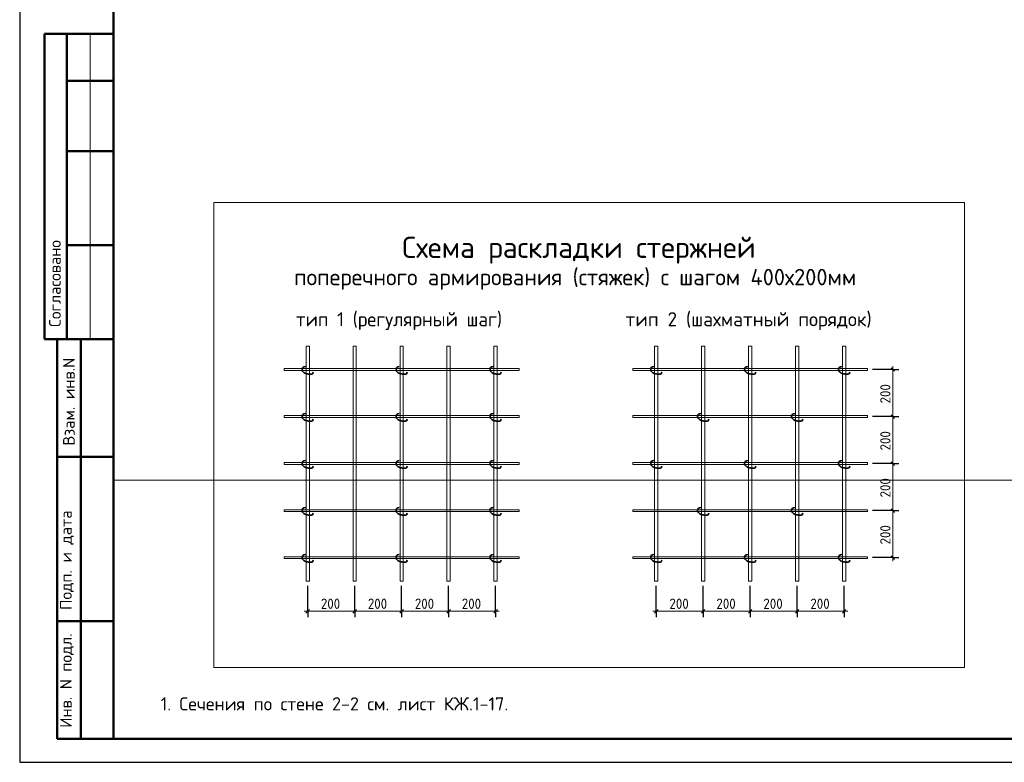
# Model space of a CAD drawing. Header units: millimetres. Extents: x 0 to 42000, y 0 to 29700.
# Tile 1 of 9: x 0 to 20960, y 0 to 15797. Entities that reach past the tile are written whole.
import ezdxf

# ---------------------------------------------------------------- set-up
doc = ezdxf.new("R2010")
doc.units = ezdxf.units.MM
doc.layers.add('Standard', color=7, linetype='Continuous', lineweight=25)
doc.layers.add('Размерная линия_ общее', color=7, linetype='Continuous', lineweight=13)
doc.styles.add('ISOCPEUR', font='txt')

msp = doc.modelspace()

# ---------------------------------------------------------------- linework, layer by layer
at = {"layer": 'Standard', "color": 7, "linetype": 'Continuous', "lineweight": 25, "transparency": 33554687}
msp.add_line((2000, 29200), (2000, 1058), dxfattribs=at)
at = {"layer": 'Standard', "color": 7, "linetype": 'Continuous', "lineweight": 50, "transparency": 33554687}
for p, q in [((6, 15500), (0, 15500)), ((2000, 15500), (527, 15500)), ((527, 15500), (527, 9000)), ((527, 15500), (527, 9000)), ((1000, 15500), (1000, 9000)), ((2000, 14500), (1000, 14500)), ((2000, 13000), (1000, 13000)), ((2000, 11000), (1000, 11000)), ((0, 9000), (6, 9000)), ((527, 9000), (2000, 9000)), ((800, 500), (800, 9000)), ((800, 500), (800, 9000)), ((1300, 500), (1300, 9000)), ((800, 6500), (2000, 6500)), ((800, 3000), (2000, 3000)), ((2000, 500), (800, 500))]:
    msp.add_line(p, q, dxfattribs=at)
at = {"layer": 'Standard', "color": 7, "linetype": 'Continuous', "lineweight": 13, "transparency": 33554687}
for p, q in [((1500, 15500), (1500, 9000)), ((6096, 8854), (6166, 8854)), ((7096, 8854), (7166, 8854)), ((8096, 8854), (8166, 8854)), ((9096, 8854), (9166, 8854)), ((10096, 8854), (10166, 8854)), ((13516, 8854), (13586, 8854)), ((14516, 8854), (14586, 8854)), ((15516, 8854), (15586, 8854)), ((16516, 8854), (16586, 8854)), ((17516, 8854), (17586, 8854))]:
    msp.add_line(p, q, dxfattribs=at)
at = {"layer": 'Standard', "color": 7, "linetype": 'Continuous', "lineweight": 18, "transparency": 33554687}
for p, q in [((5631, 8374), (5631, 8334)), ((13051, 8374), (13051, 8334)), ((5631, 7374), (5631, 7334)), ((13051, 7374), (13051, 7334)), ((5631, 6374), (5631, 6334)), ((13051, 6374), (13051, 6334)), ((5631, 5374), (5631, 5334)), ((13051, 5374), (13051, 5334)), ((5631, 4374), (5631, 4334)), ((13051, 4374), (13051, 4334))]:
    msp.add_line(p, q, dxfattribs=at)
at = {"layer": 'Standard', "color": 7, "linetype": 'Continuous', "lineweight": 25, "transparency": 33554687}
msp.add_lwpolyline([(0, 0), (42000, 0), (42000, 29700), (0, 29700), (0, 0)], close=True, dxfattribs=at)
at = {"layer": 'Standard', "color": 7, "linetype": 'Continuous', "lineweight": 50, "transparency": 33554687}
msp.add_lwpolyline([(2000, 29200), (41500, 29200), (41500, 500), (2000, 500), (2000, 29200)], close=True, dxfattribs=at)
at = {"layer": 'Standard', "color": 7, "linetype": 'Continuous', "lineweight": 13, "transparency": 33554687}
for points in [[(41500, 29200), (2000, 29200), (2000, 6000), (41500, 6000), (41500, 29200)], [(20115, 11911), (4134, 11911), (4134, 2017), (20115, 2017), (20115, 11911)], [(6166, 8854), (6166, 3854), (6096, 3854), (6096, 8854)], [(7166, 8854), (7166, 3854), (7096, 3854), (7096, 8854)], [(8166, 8854), (8166, 3854), (8096, 3854), (8096, 8854)], [(9166, 8854), (9166, 3854), (9096, 3854), (9096, 8854)], [(10166, 8854), (10166, 3854), (10096, 3854), (10096, 8854)], [(13586, 8854), (13586, 3854), (13516, 3854), (13516, 8854)], [(14586, 8854), (14586, 3854), (14516, 3854), (14516, 8854)], [(15586, 8854), (15586, 3854), (15516, 3854), (15516, 8854)], [(16586, 8854), (16586, 3854), (16516, 3854), (16516, 8854)], [(17586, 8854), (17586, 3854), (17516, 3854), (17516, 8854)]]:
    msp.add_lwpolyline(points, dxfattribs=at)
at = {"layer": 'Standard', "color": 7, "linetype": 'Continuous', "lineweight": 35, "transparency": 33554687}
for points in [[(6081, 8417), (6051, 8414), (6025, 8398), (6017, 8380), (6012, 8359), (6012, 8339), (6023, 8320), (6035, 8304), (6052, 8291), (6070, 8281), (6089, 8271), (6109, 8267), (6130, 8263), (6150, 8260), (6171, 8260), (6191, 8260), (6212, 8260), (6233, 8263), (6249, 8277), (6241, 8295), (6235, 8300)], [(8081, 8417), (8051, 8414), (8025, 8398), (8017, 8380), (8012, 8359), (8012, 8339), (8023, 8320), (8035, 8304), (8052, 8291), (8070, 8281), (8089, 8271), (8109, 8267), (8130, 8263), (8150, 8260), (8171, 8260), (8191, 8260), (8212, 8260), (8233, 8263), (8249, 8277), (8241, 8295), (8235, 8300)], [(10081, 8417), (10051, 8414), (10025, 8398), (10017, 8380), (10012, 8359), (10012, 8339), (10023, 8320), (10035, 8304), (10052, 8291), (10070, 8281), (10089, 8271), (10109, 8267), (10130, 8263), (10150, 8260), (10171, 8260), (10192, 8260), (10212, 8260), (10233, 8263), (10249, 8277), (10241, 8295), (10235, 8300)], [(13501, 8417), (13471, 8414), (13445, 8398), (13437, 8380), (13432, 8359), (13432, 8339), (13443, 8320), (13455, 8304), (13472, 8291), (13490, 8281), (13509, 8271), (13529, 8267), (13550, 8263), (13570, 8260), (13591, 8260), (13612, 8260), (13632, 8260), (13653, 8263), (13669, 8277), (13661, 8295), (13655, 8300)], [(15501, 8417), (15471, 8414), (15445, 8398), (15437, 8380), (15432, 8359), (15432, 8339), (15443, 8320), (15455, 8304), (15472, 8291), (15490, 8281), (15509, 8271), (15529, 8267), (15550, 8263), (15570, 8260), (15591, 8260), (15612, 8260), (15632, 8260), (15653, 8263), (15669, 8277), (15661, 8295), (15655, 8300)], [(17501, 8417), (17471, 8414), (17445, 8398), (17437, 8380), (17432, 8359), (17432, 8339), (17443, 8320), (17455, 8304), (17472, 8291), (17490, 8281), (17509, 8271), (17529, 8267), (17550, 8263), (17570, 8260), (17591, 8260), (17612, 8260), (17632, 8260), (17653, 8263), (17669, 8277), (17661, 8295), (17655, 8300)], [(6081, 7417), (6051, 7414), (6025, 7398), (6017, 7380), (6012, 7359), (6012, 7339), (6023, 7320), (6035, 7304), (6052, 7291), (6070, 7281), (6089, 7271), (6109, 7267), (6130, 7263), (6150, 7260), (6171, 7260), (6191, 7260), (6212, 7260), (6233, 7263), (6249, 7277), (6241, 7295), (6235, 7300)], [(8081, 7417), (8051, 7414), (8025, 7398), (8017, 7380), (8012, 7359), (8012, 7339), (8023, 7320), (8035, 7304), (8052, 7291), (8070, 7281), (8089, 7271), (8109, 7267), (8130, 7263), (8150, 7260), (8171, 7260), (8191, 7260), (8212, 7260), (8233, 7263), (8249, 7277), (8241, 7295), (8235, 7300)], [(10081, 7417), (10051, 7414), (10025, 7398), (10017, 7380), (10012, 7359), (10012, 7339), (10023, 7320), (10035, 7304), (10052, 7291), (10070, 7281), (10089, 7271), (10109, 7267), (10130, 7263), (10150, 7260), (10171, 7260), (10192, 7260), (10212, 7260), (10233, 7263), (10249, 7277), (10241, 7295), (10235, 7300)], [(14501, 7417), (14471, 7414), (14445, 7398), (14437, 7380), (14432, 7359), (14432, 7339), (14443, 7320), (14455, 7304), (14472, 7291), (14490, 7281), (14509, 7271), (14529, 7267), (14550, 7263), (14570, 7260), (14591, 7260), (14612, 7260), (14632, 7260), (14653, 7263), (14669, 7277), (14661, 7295), (14655, 7300)], [(16501, 7417), (16471, 7414), (16445, 7398), (16437, 7380), (16432, 7359), (16432, 7339), (16443, 7320), (16455, 7304), (16472, 7291), (16490, 7281), (16509, 7271), (16529, 7267), (16550, 7263), (16570, 7260), (16591, 7260), (16612, 7260), (16632, 7260), (16653, 7263), (16669, 7277), (16661, 7295), (16655, 7300)], [(6081, 6417), (6051, 6414), (6025, 6398), (6017, 6380), (6012, 6359), (6012, 6339), (6023, 6320), (6035, 6304), (6052, 6291), (6070, 6281), (6089, 6271), (6109, 6267), (6130, 6263), (6150, 6260), (6171, 6260), (6191, 6260), (6212, 6260), (6233, 6263), (6249, 6277), (6241, 6295), (6235, 6300)], [(8081, 6417), (8051, 6414), (8025, 6398), (8017, 6380), (8012, 6359), (8012, 6339), (8023, 6320), (8035, 6304), (8052, 6291), (8070, 6281), (8089, 6271), (8109, 6267), (8130, 6263), (8150, 6260), (8171, 6260), (8191, 6260), (8212, 6260), (8233, 6263), (8249, 6277), (8241, 6295), (8235, 6300)], [(10081, 6417), (10051, 6414), (10025, 6398), (10017, 6380), (10012, 6359), (10012, 6339), (10023, 6320), (10035, 6304), (10052, 6291), (10070, 6281), (10089, 6271), (10109, 6267), (10130, 6263), (10150, 6260), (10171, 6260), (10192, 6260), (10212, 6260), (10233, 6263), (10249, 6277), (10241, 6295), (10235, 6300)], [(13501, 6417), (13471, 6414), (13445, 6398), (13437, 6380), (13432, 6359), (13432, 6339), (13443, 6320), (13455, 6304), (13472, 6291), (13490, 6281), (13509, 6271), (13529, 6267), (13550, 6263), (13570, 6260), (13591, 6260), (13612, 6260), (13632, 6260), (13653, 6263), (13669, 6277), (13661, 6295), (13655, 6300)], [(15501, 6417), (15471, 6414), (15445, 6398), (15437, 6380), (15432, 6359), (15432, 6339), (15443, 6320), (15455, 6304), (15472, 6291), (15490, 6281), (15509, 6271), (15529, 6267), (15550, 6263), (15570, 6260), (15591, 6260), (15612, 6260), (15632, 6260), (15653, 6263), (15669, 6277), (15661, 6295), (15655, 6300)], [(17501, 6417), (17471, 6414), (17445, 6398), (17437, 6380), (17432, 6359), (17432, 6339), (17443, 6320), (17455, 6304), (17472, 6291), (17490, 6281), (17509, 6271), (17529, 6267), (17550, 6263), (17570, 6260), (17591, 6260), (17612, 6260), (17632, 6260), (17653, 6263), (17669, 6277), (17661, 6295), (17655, 6300)], [(6081, 5417), (6051, 5414), (6025, 5398), (6017, 5380), (6012, 5359), (6012, 5339), (6023, 5320), (6035, 5304), (6052, 5291), (6070, 5281), (6089, 5271), (6109, 5267), (6130, 5263), (6150, 5260), (6171, 5260), (6191, 5260), (6212, 5260), (6233, 5263), (6249, 5277), (6241, 5295), (6235, 5300)], [(8081, 5417), (8051, 5414), (8025, 5398), (8017, 5380), (8012, 5359), (8012, 5339), (8023, 5320), (8035, 5304), (8052, 5291), (8070, 5281), (8089, 5271), (8109, 5267), (8130, 5263), (8150, 5260), (8171, 5260), (8191, 5260), (8212, 5260), (8233, 5263), (8249, 5277), (8241, 5295), (8235, 5300)], [(10081, 5417), (10051, 5414), (10025, 5398), (10017, 5380), (10012, 5359), (10012, 5339), (10023, 5320), (10035, 5304), (10052, 5291), (10070, 5281), (10089, 5271), (10109, 5267), (10130, 5263), (10150, 5260), (10171, 5260), (10192, 5260), (10212, 5260), (10233, 5263), (10249, 5277), (10241, 5295), (10235, 5300)], [(14501, 5417), (14471, 5414), (14445, 5398), (14437, 5380), (14432, 5359), (14432, 5339), (14443, 5320), (14455, 5304), (14472, 5291), (14490, 5281), (14509, 5271), (14529, 5267), (14550, 5263), (14570, 5260), (14591, 5260), (14612, 5260), (14632, 5260), (14653, 5263), (14669, 5277), (14661, 5295), (14655, 5300)], [(16501, 5417), (16471, 5414), (16445, 5398), (16437, 5380), (16432, 5359), (16432, 5339), (16443, 5320), (16455, 5304), (16472, 5291), (16490, 5281), (16509, 5271), (16529, 5267), (16550, 5263), (16570, 5260), (16591, 5260), (16612, 5260), (16632, 5260), (16653, 5263), (16669, 5277), (16661, 5295), (16655, 5300)], [(6081, 4417), (6051, 4414), (6025, 4398), (6017, 4380), (6012, 4359), (6012, 4339), (6023, 4320), (6035, 4304), (6052, 4291), (6070, 4281), (6089, 4271), (6109, 4267), (6130, 4263), (6150, 4260), (6171, 4260), (6191, 4260), (6212, 4260), (6233, 4263), (6249, 4277), (6241, 4295), (6235, 4300)], [(8081, 4417), (8051, 4414), (8025, 4398), (8017, 4380), (8012, 4359), (8012, 4339), (8023, 4320), (8035, 4304), (8052, 4291), (8070, 4281), (8089, 4271), (8109, 4267), (8130, 4263), (8150, 4260), (8171, 4260), (8191, 4260), (8212, 4260), (8233, 4263), (8249, 4277), (8241, 4295), (8235, 4300)], [(10081, 4417), (10051, 4414), (10025, 4398), (10017, 4380), (10012, 4359), (10012, 4339), (10023, 4320), (10035, 4304), (10052, 4291), (10070, 4281), (10089, 4271), (10109, 4267), (10130, 4263), (10150, 4260), (10171, 4260), (10192, 4260), (10212, 4260), (10233, 4263), (10249, 4277), (10241, 4295), (10235, 4300)], [(13501, 4417), (13471, 4414), (13445, 4398), (13437, 4380), (13432, 4359), (13432, 4339), (13443, 4320), (13455, 4304), (13472, 4291), (13490, 4281), (13509, 4271), (13529, 4267), (13550, 4263), (13570, 4260), (13591, 4260), (13612, 4260), (13632, 4260), (13653, 4263), (13669, 4277), (13661, 4295), (13655, 4300)], [(15501, 4417), (15471, 4414), (15445, 4398), (15437, 4380), (15432, 4359), (15432, 4339), (15443, 4320), (15455, 4304), (15472, 4291), (15490, 4281), (15509, 4271), (15529, 4267), (15550, 4263), (15570, 4260), (15591, 4260), (15612, 4260), (15632, 4260), (15653, 4263), (15669, 4277), (15661, 4295), (15655, 4300)], [(17501, 4417), (17471, 4414), (17445, 4398), (17437, 4380), (17432, 4359), (17432, 4339), (17443, 4320), (17455, 4304), (17472, 4291), (17490, 4281), (17509, 4271), (17529, 4267), (17550, 4263), (17570, 4260), (17591, 4260), (17612, 4260), (17632, 4260), (17653, 4263), (17669, 4277), (17661, 4295), (17655, 4300)]]:
    msp.add_lwpolyline(points, dxfattribs=at)
at = {"layer": 'Standard', "color": 7, "linetype": 'Continuous', "lineweight": 18, "transparency": 33554687}
for points in [[(5631, 8334), (10631, 8334), (10631, 8374), (5631, 8374)], [(13051, 8334), (18051, 8334), (18051, 8374), (13051, 8374)], [(5631, 7334), (10631, 7334), (10631, 7374), (5631, 7374)], [(13051, 7334), (18051, 7334), (18051, 7374), (13051, 7374)], [(5631, 6334), (10631, 6334), (10631, 6374), (5631, 6374)], [(13051, 6334), (18051, 6334), (18051, 6374), (13051, 6374)], [(5631, 5334), (10631, 5334), (10631, 5374), (5631, 5374)], [(13051, 5334), (18051, 5334), (18051, 5374), (13051, 5374)], [(5631, 4334), (10631, 4334), (10631, 4374), (5631, 4374)], [(13051, 4334), (18051, 4334), (18051, 4374), (13051, 4374)]]:
    msp.add_lwpolyline(points, dxfattribs=at)
at = {"layer": 'Размерная линия_ общее', "color": 7, "linetype": 'Continuous', "lineweight": 25, "transparency": 33554687}
for p, q in [((18549, 8392), (18624, 8317)), ((18549, 7392), (18624, 7317)), ((18549, 6392), (18624, 6317)), ((18549, 5392), (18624, 5317)), ((18549, 4392), (18624, 4317)), ((6093, 3175), (6168, 3250)), ((7093, 3175), (7168, 3250)), ((8093, 3175), (8168, 3250)), ((9093, 3175), (9168, 3250)), ((10093, 3175), (10168, 3250)), ((13513, 3175), (13588, 3250)), ((14513, 3175), (14588, 3250)), ((15513, 3175), (15588, 3250)), ((16513, 3175), (16588, 3250)), ((17513, 3175), (17588, 3250))]:
    msp.add_line(p, q, dxfattribs=at)
at = {"layer": 'Размерная линия_ общее', "color": 7, "linetype": 'Continuous', "lineweight": 13, "transparency": 33554687}
for p, q in [((18587, 8354), (18587, 8429)), ((18587, 7354), (18587, 6354)), ((18587, 6354), (18587, 5354)), ((18587, 5354), (18587, 4354)), ((18587, 4354), (18587, 4279)), ((6131, 3213), (6056, 3213)), ((6131, 3213), (7131, 3213)), ((7131, 3213), (8131, 3213)), ((8131, 3213), (9131, 3213)), ((9131, 3213), (10131, 3213)), ((10131, 3213), (10206, 3213)), ((13551, 3213), (13476, 3213)), ((13551, 3213), (14551, 3213)), ((14551, 3213), (15551, 3213)), ((15551, 3213), (16551, 3213)), ((16551, 3213), (17551, 3213)), ((17551, 3213), (17626, 3213))]:
    msp.add_line(p, q, dxfattribs=at)
at = {"layer": 'Размерная линия_ общее', "color": 253, "linetype": 'Continuous', "lineweight": -3, "true_color": 0xa0a0a0, "transparency": 33554687}
for p, q in [((18587, 8354), (18151, 8354)), ((18587, 8354), (18462, 8354)), ((18587, 8354), (18712, 8354)), ((18587, 7354), (18462, 7354)), ((18587, 7354), (18712, 7354)), ((18587, 6354), (18462, 6354)), ((18587, 6354), (18712, 6354)), ((18587, 5354), (18462, 5354)), ((18587, 5354), (18712, 5354)), ((18587, 4354), (18151, 4354)), ((18587, 4354), (18462, 4354)), ((18587, 4354), (18712, 4354)), ((6131, 3213), (6131, 3754)), ((10131, 3213), (10131, 3754)), ((13551, 3213), (13551, 3754)), ((17551, 3213), (17551, 3754)), ((6131, 3213), (6131, 3338)), ((6131, 3213), (6131, 3088)), ((7131, 3213), (7131, 3338)), ((7131, 3213), (7131, 3088)), ((8131, 3213), (8131, 3338)), ((8131, 3213), (8131, 3088)), ((9131, 3213), (9131, 3338)), ((9131, 3213), (9131, 3088)), ((10131, 3213), (10131, 3338)), ((10131, 3213), (10131, 3088)), ((13551, 3213), (13551, 3338)), ((13551, 3213), (13551, 3088)), ((14551, 3213), (14551, 3338)), ((14551, 3213), (14551, 3088)), ((15551, 3213), (15551, 3338)), ((15551, 3213), (15551, 3088)), ((16551, 3213), (16551, 3338)), ((16551, 3213), (16551, 3088)), ((17551, 3213), (17551, 3338)), ((17551, 3213), (17551, 3088))]:
    msp.add_line(p, q, dxfattribs=at)
at = {"layer": 'Размерная линия_ общее', "color": 7, "linetype": 'Continuous', "lineweight": 13, "transparency": 33554687}
msp.add_lwpolyline([(18587, 8354), (18587, 7633), (18587, 7633), (18587, 7354)], dxfattribs=at)
at = {"layer": 'Размерная линия_ общее', "color": 253, "linetype": 'Continuous', "lineweight": -3, "true_color": 0xa0a0a0, "transparency": 33554687}
for points in [[(18587, 7354), (18570, 7354), (18570, 7354), (18570, 7354), (18570, 7354), (18570, 7354), (18570, 7354), (18151, 7354)], [(18587, 6354), (18570, 6354), (18570, 6354), (18570, 6354), (18570, 6354), (18151, 6354)], [(18587, 5354), (18570, 5354), (18570, 5354), (18151, 5354)], [(7131, 3213), (7131, 3230), (7131, 3230), (7131, 3230), (7131, 3230), (7131, 3230), (7131, 3230), (7131, 3706), (7131, 3706), (7131, 3754)], [(8131, 3213), (8131, 3230), (8131, 3230), (8131, 3230), (8131, 3230), (8131, 3754)], [(9131, 3213), (9131, 3230), (9131, 3230), (9131, 3754)], [(14551, 3213), (14551, 3230), (14551, 3230), (14551, 3230), (14551, 3230), (14551, 3230), (14551, 3230), (14551, 3754)], [(15551, 3213), (15551, 3230), (15551, 3230), (15551, 3230), (15551, 3230), (15551, 3754)], [(16551, 3213), (16551, 3230), (16551, 3230), (16551, 3754)]]:
    msp.add_lwpolyline(points, dxfattribs=at)

# ---------------------------------------------------------------- texts
at = {"layer": 'Standard', "color": 7, "linetype": 'Continuous', "lineweight": 50, "transparency": 33554687, "attachment_point": 7, "style": 'ISOCPEUR'}
for s, insert, char_height, width in [('\\W0.99;Схема раскладки стержней', (8143, 10607), 450, 7958.29), ('\\W0.99;поперечного армирования (стяжек) с шагом 400х200мм', (5840, 10052), 350, 12452.16)]:
    msp.add_mtext(s, dxfattribs=dict(at, insert=insert, char_height=char_height, width=width))
at = {"layer": 'Standard', "color": 7, "linetype": 'Continuous', "lineweight": 50, "transparency": 33554687, "char_height": 250, "attachment_point": 7, "rotation": 90, "style": 'ISOCPEUR'}
for s, insert, width in [('\\A1;{\\fISOCPEUR|i0|b0;\\H250.000000;\\W1.000000;\\C7;Согласовано}\\P', (875, 9261), 2071.88), ('\\A1;{\\fISOCPEUR|i0|b0;\\H250.000000;\\W1.000000;\\C7;Взам. инв.N}\\P', (1173, 6736), 1909.1), ('\\A1;{\\fISOCPEUR|i0|b0;\\H250.000000;\\W1.000000;\\C7;Подп. и дата}\\P', (1149, 3242), 2197.06), ('\\A1;{\\fISOCPEUR|i0|b0;\\H250.000000;\\W1.000000;\\C7;Инв. N подл.}\\P', (1149, 734), 2021.79)]:
    msp.add_mtext(s, dxfattribs=dict(at, insert=insert, width=width))
at = {"layer": 'Standard', "color": 7, "linetype": 'Continuous', "lineweight": 25, "transparency": 33554687, "char_height": 300, "attachment_point": 7, "style": 'ISOCPEUR'}
for s, insert, width in [('\\W0.99;тип 2 (шахматный порядок)', (12897, 9194), 5425.51), ('\\W0.97;тип 1 (регулярный шаг)', (5882, 9194), 4613.72)]:
    msp.add_mtext(s, dxfattribs=dict(at, insert=insert, width=width))
at = {"layer": 'Standard', "color": 7, "linetype": 'Continuous', "lineweight": 13, "transparency": 33554687, "insert": (3000, 1243), "char_height": 280, "width": 7527.88, "attachment_point": 4, "style": 'ISOCPEUR'}
msp.add_mtext('\\A1;{\\fISOCPEUR|i0|b0;\\H279.999995;\\W1.000000;\\C7;1. Сечения по стене 2-2 см. лист КЖ.1-17.}\\P', dxfattribs=at)
at = {"layer": 'Размерная линия_ общее', "color": 7, "linetype": 'Continuous', "lineweight": 25, "transparency": 33554687, "char_height": 220, "attachment_point": 7, "rotation": 90, "style": 'ISOCPEUR'}
for insert, width in [((18537, 7634), 562), ((18537, 6634), 562), ((18537, 5634), 562), ((18537, 4634), 561.99)]:
    msp.add_mtext('\\W0.91;200', dxfattribs=dict(at, insert=insert, width=width))
at = {"layer": 'Размерная линия_ общее', "color": 7, "linetype": 'Continuous', "lineweight": 25, "transparency": 33554687, "char_height": 220, "attachment_point": 7, "style": 'ISOCPEUR'}
for insert, width in [((6411, 3263), 562), ((7411, 3263), 562), ((8411, 3263), 562), ((9411, 3263), 562), ((13831, 3263), 561.99), ((14831, 3263), 561.99), ((15831, 3263), 561.99), ((16831, 3263), 561.99)]:
    msp.add_mtext('\\W0.91;200', dxfattribs=dict(at, insert=insert, width=width))

doc.saveas('drawing.dxf')
